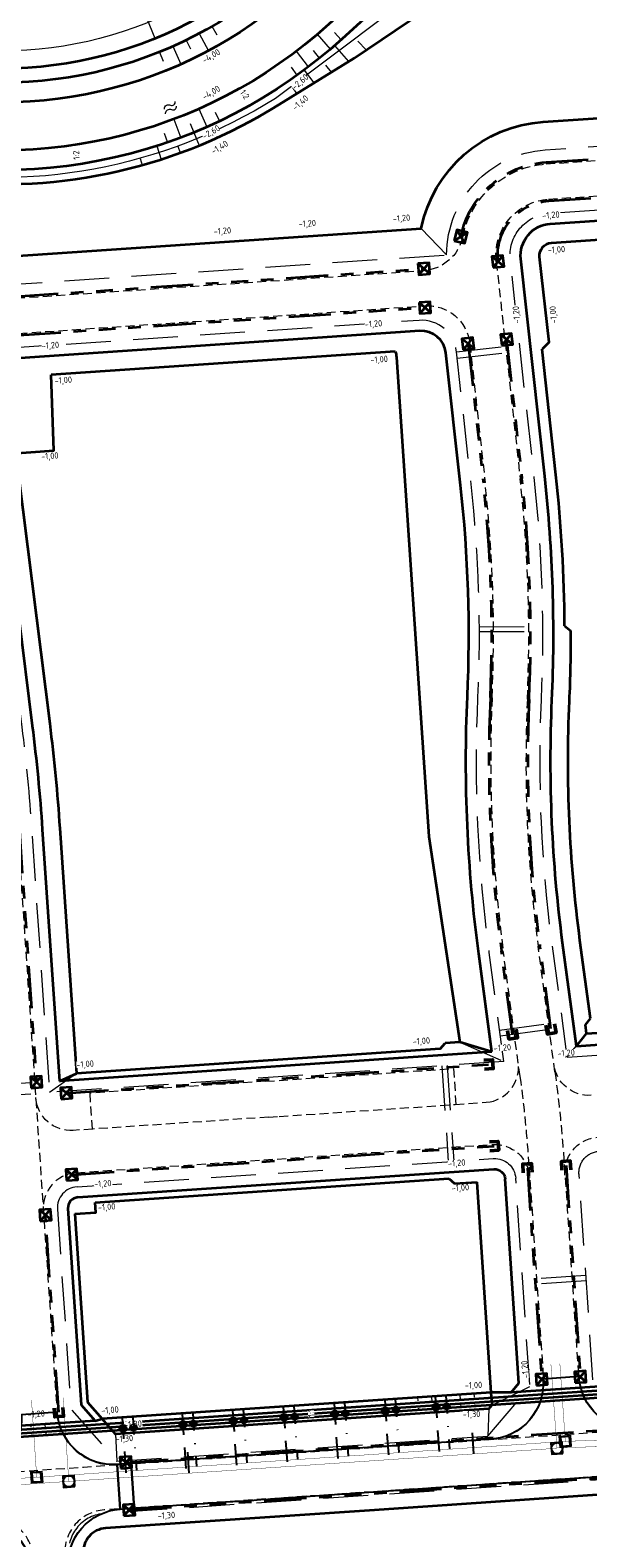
# Model space of a CAD drawing. Header units: metres. Extents: x 239845 to 242720, y 580286 to 584200.
# Tile 90 of 113: x 240613 to 240692, y 583540 to 583753. Entities that reach past the tile are written whole.
import ezdxf

# ---------------------------------------------------------------- set-up
doc = ezdxf.new("R2010")
doc.units = ezdxf.units.M
for name, pattern in [('DASHED', [19.05, 12.7, -6.35]), ('RI-DRAINAGE', [19.2, 6, -1.8, 1.8, -1.8, 2.4, -1.8, 1.8, -1.8]), ('RI-HWA_HUISAANSLUITING', [4.8, 3, -1.8]), ('RI-VWA_HUISAANSLUITING', [6.1, 2.5, -1.8, 0, -1.8])]:
    doc.linetypes.add(name, pattern=pattern)
for name, color, linetype, lineweight in [('B-WE-RI-HWA_RIOOLPUT-S', 251, 'Continuous', 13), ('B-WE-RI-VWA_RIOOLPUT-S', 251, 'Continuous', 13), ('N-WA-RI-DRAINAGE_AFDEKKAP-G', 150, 'Continuous', 50), ('N-WA-RI-DRAINAGE_DRAIN_PP_100-G', 90, 'RI-DRAINAGE', 35), ('N-WE-GW-GROND_ZAND_CUNETZAND-G', 2, 'Continuous', 35), ('N-WE-GW-GRONDWERK-G', 3, 'Continuous', 35), ('N-WE-GW-GRONDWERK_BODEM-G', 2, 'DASHED', 18), ('N-WE-GW-GRONDWERK_BODEM_MEER-G', 150, 'Continuous', 35), ('N-WE-GW-GRONDWERK_INSTEEK_SLEUF-G_CONTOUR_ZANDCUNET', 52, 'Continuous', 35), ('N-WE-GW-HOOGTELIJN-260', 44, 'Continuous', 35), ('N-WE-GW-SCHEIDING_GRONDSOORTEN-G', 4, 'Continuous', 18), ('N-WE-GW-TALUDARCERING_KORT-G', 90, 'Continuous', 18), ('N-WE-GW-TALUDARCERING_LANG-G', 60, 'Continuous', 13), ('N-WE-OG-TOPOGRAFIE-S @ 0.5', 7, 'Continuous', 18), ('N-WE-RI-HWA_DRAINEINDE-G', 30, 'Continuous', 35), ('N-WE-RI-HWA_TRANSPORTLEIDING_BETON_500-G', 252, 'Continuous', 20), ('N-WE-RI-VWA_TRANSPORTLEIDING_BETON_500-G', 252, 'Continuous', 20), ('N-XX-AL-HOOGTELABEL-T25-M', 7, 'Continuous', 25), ('T-WE-GR-MAAIVELD-G', 3, 'DASHED', 0), ('V-WE-RI-HWA_HUISAANSLUITING_PVC_125-G', 252, 'RI-HWA_HUISAANSLUITING', 25), ('V-WE-RI-HWA_HULPSTUK-ONTSTOPPINGSSTUK-S', 252, 'Continuous', 25), ('V-WE-RI-VWA_HUISAANSLUITING_PVC_125-G', 252, 'RI-VWA_HUISAANSLUITING', 25), ('V-WE-RI-VWA_HULPSTUK_ONTSTOPPINGSSTUK-S', 252, 'Continuous', 13)]:
    doc.layers.add(name, color=color, linetype=linetype, lineweight=lineweight)
doc.layers.add('WG-nw-vh-materiaalscheiding', color=7, linetype='Continuous')
doc.styles.add('NLCS-ISO-M1000-T25', font='NLCS-ISO.ttf', dxfattribs={"height": 2.5})

# ---------------------------------------------------------------- blocks, each defined once
blk = doc.blocks.new('SOG-TOPOGRAFIE_WATER-SO')
at = {"flags": 128}
for points in [[(-1.91, 0.46), (-1.82, 0.6, -0.538831), (0.18, 0.63, 0.605168), (1.86, 0.83, -4.035705)], [(-2.28, -0.81), (-2.19, -0.67, -0.538831), (-0.18, -0.63, 0.605168), (1.49, -0.44, -4.035705)]]:
    blk.add_lwpolyline(points, format="xyb", dxfattribs=at)
blk = doc.blocks.new('Beeindiging drain')
for points in [[(1.57, 1.57), (-1.58, -1.58)], [(1.57, -1.58), (-1.58, 1.57)]]:
    blk.add_lwpolyline(points)
blk.add_lwpolyline([(-1.58, -1.58), (1.57, -1.58), (1.57, 1.57), (-1.58, 1.57)], close=True)
blk = doc.blocks.new('*U37')
at = {"lineweight": -3, "flags": 128}
blk.add_lwpolyline([(2.13, -1.86), (1.86, 2.13), (-2.13, 1.86), (-1.86, -2.13)], close=True, dxfattribs=at)
at = {"lineweight": -3}
blk.add_circle((0, 0), 2, dxfattribs=at)
blk = doc.blocks.new('*U39')
at = {"flags": 128}
blk.add_lwpolyline([(-1.86, -2.13), (-2.13, 1.86), (1.86, 2.13), (2.13, -1.86)], close=True, dxfattribs=at)
at = {"lineweight": -3, "flags": 128}
blk.add_lwpolyline([(1.49, 1.7), (-1.7, 1.49), (-1.49, -1.7), (1.7, -1.49)], close=True, dxfattribs=at)
blk = doc.blocks.new('SRI-HULP_ONTSTOP')
h = blk.add_hatch(color=256)
h.dxf.hatch_style = 1
h.paths.add_polyline_path([(-0.71, 0.71, 0.198912), (-1, 0, 0.198912), (-0.71, -0.71), (0, 0)])
h = blk.add_hatch(color=256)
h.dxf.hatch_style = 1
h.paths.add_polyline_path([(1, 0, 0.198912), (0.71, 0.71), (0, 0), (0.71, -0.71, 0.198912)])
for p, q in [((-0.71, 0.71), (0.71, -0.71)), ((-0.71, -0.71), (0.71, 0.71))]:
    blk.add_line(p, q)
blk.add_circle((0, 0), 1)

msp = doc.modelspace()

# ---------------------------------------------------------------- linework, layer by layer
at = {"layer": 'N-WA-RI-DRAINAGE_AFDEKKAP-G', "flags": 128}
for points in [[(240687.75, 583612.61), (240687.95, 583611.38), (240686.72, 583611.18), (240686.52, 583612.41)], [(240682.3, 583611.88), (240682.5, 583610.65), (240681.26, 583610.45), (240681.07, 583611.68)], [(240677.71, 583607.45), (240678.96, 583607.54), (240679.04, 583606.29), (240677.8, 583606.21)], [(240678.5, 583595.88), (240679.74, 583595.96), (240679.83, 583594.72), (240678.58, 583594.63)], [(240688.79, 583591.87), (240688.71, 583593.11), (240689.95, 583593.2), (240690.04, 583591.95)], [(240683.3, 583591.49), (240683.22, 583592.74), (240684.47, 583592.83), (240684.55, 583591.58)], [(240618.03, 583558.25), (240618.12, 583557.01), (240616.87, 583556.92), (240616.79, 583558.17)]]:
    msp.add_lwpolyline(points, dxfattribs=at)
at = {"layer": 'N-WA-RI-DRAINAGE_DRAIN_PP_100-G'}
for p, q in [((240686.53, 583734.71), (240748.78, 583738.93)), ((240686.9, 583729.23), (240749.15, 583733.45)), ((240611.36, 583715.69), (240669.21, 583719.61)), ((240611.74, 583710.2), (240669.37, 583714.11)), ((240675.47, 583709), (240677.64, 583689.28)), ((240680.94, 583709.6), (240683.11, 583689.88)), ((240611.87, 583639.96), (240614.28, 583604.36)), ((240681.78, 583611.17), (240680.21, 583622.95)), ((240687.23, 583611.89), (240685.66, 583623.67)), ((240683.89, 583592.16), (240685.91, 583562.23)), ((240689.37, 583592.53), (240691.4, 583562.6))]:
    msp.add_line(p, q, dxfattribs=at)
at = {"layer": 'N-WA-RI-DRAINAGE_DRAIN_PP_100-G', "flags": 128}
for points in [[(240619.3, 583591.24), (240679.16, 583595.3)], [(240617.45, 583557.59), (240615.56, 583585.52)], [(240626.97, 583550.47), (240697.81, 583555.27)], [(240627.42, 583543.73), (240698.26, 583548.53)]]:
    msp.add_lwpolyline(points, dxfattribs=at)
at = {"layer": 'N-WA-RI-DRAINAGE_DRAIN_PP_100-G', "extrusion": (0, 0, -1)}
for radius, start in [(13.25, 11.6928), (7.75, 353.7129)]:
    msp.add_arc((-240687.42, 583721.49), radius, start, 86.1225, dxfattribs=at)
at = {"layer": 'N-WA-RI-DRAINAGE_DRAIN_PP_100-G'}
for centre, radius, start, end in [((240481.58, 583667.68), 197.25, 357.4338, 6.2871), ((240481.58, 583667.68), 202.75, 357.4338, 6.2871), ((240881.18, 583649.77), 202.75, 177.4338, 187.6032), ((240881.18, 583649.77), 197.25, 177.4338, 187.6032)]:
    msp.add_arc(centre, radius, start, end, dxfattribs=at)
at = {"layer": 'N-WE-GW-GROND_ZAND_CUNETZAND-G'}
for p, q in [((240690.84, 583609.47), (240760.52, 583614.19)), ((240678.84, 583608.66), (240617.53, 583604.5)), ((240620.15, 583588.04), (240679.13, 583592.04))]:
    msp.add_line(p, q, dxfattribs=at)
at = {"layer": 'N-WE-GW-GROND_ZAND_CUNETZAND-G', "flags": 128}
for points in [[(240690.84, 583609.47), (240688.88, 583624.1, -0.044401), (240687.37, 583658.46, 0.038649), (240686.34, 583690.24), (240682.95, 583721, -0.426586), (240687.12, 583725.98), (240749.37, 583730.2, -0.460694), (240754.16, 583725.32), (240751.75, 583698.13, 0.066949), (240752.73, 583676.56), (240756.51, 583655.68, -0.027843), (240759.16, 583634.25), (240760.52, 583614.19)], [(240678.84, 583608.66), (240676.99, 583622.52, -0.044401), (240675.38, 583658.99, 0.038649), (240674.41, 583688.93), (240672.34, 583707.69, 0.401949), (240668.63, 583710.8), (240611.96, 583706.96, 0.431026), (240607.8, 583701.91), (240613.69, 583654.85, -0.014265), (240615.11, 583640.18), (240617.53, 583604.5)]]:
    msp.add_lwpolyline(points, format="xyb", dxfattribs=at)
for points in [[(240690.84, 583609.47), (240692.28, 583611.24)], [(240678.84, 583608.66), (240674.29, 583610.02)], [(240681.56, 583560.38), (240682.69, 583561.72), (240680.73, 583590.64)], [(240618.75, 583586.44), (240620.64, 583558.63), (240622.61, 583556.38)]]:
    msp.add_lwpolyline(points, dxfattribs=at)
at = {"layer": 'N-WE-GW-GROND_ZAND_CUNETZAND-G', "extrusion": (0, 0, -1)}
msp.add_arc((-240679.23, 583590.54), 1.5, 87.2685, 176.1225, dxfattribs=at)
at = {"layer": 'N-WE-GW-GROND_ZAND_CUNETZAND-G'}
msp.add_arc((240620.25, 583586.54), 1.5, 93.8775, 183.8775, dxfattribs=at)
at = {"layer": 'N-WE-GW-GRONDWERK-G', "flags": 128}
for points in [[(240772.67, 583565.45), (240535.49, 583549.38)], [(240772.43, 583565.94), (240535.56, 583549.88)], [(240772.9, 583564.97), (240534.99, 583548.84)], [(240696.24, 583561.37), (240681.56, 583560.38)], [(240681.56, 583560.38), (240678.77, 583560.39), (240623.58, 583556.65)], [(240622.61, 583556.38), (240623.58, 583556.65)], [(240622.61, 583556.38), (240606.99, 583555.33)]]:
    msp.add_lwpolyline(points, dxfattribs=at)
at = {"layer": 'N-WE-GW-GRONDWERK_BODEM-G', "ltscale": 0.5}
for p, q in [((240689.54, 583607.88), (240762.12, 583612.8)), ((240680.54, 583607.27), (240616.13, 583602.9)), ((240620.05, 583589.54), (240679.03, 583593.53))]:
    msp.add_line(p, q, dxfattribs=at)
at = {"layer": 'N-WE-GW-GRONDWERK_BODEM-G', "ltscale": 0.5, "flags": 128}
for points in [[(240672.42, 583721.58, -0.392875), (240686.41, 583736.46), (240748.66, 583740.68, -0.460694), (240764.62, 583724.39), (240762.21, 583697.21, 0.066949), (240763.06, 583678.43), (240766.84, 583657.55, -0.027843), (240769.64, 583634.96), (240774.37, 583565.19), (240781.34, 583557.11)], [(240689.54, 583607.88), (240687.4, 583623.9, -0.044401), (240685.87, 583658.52, 0.038649), (240684.85, 583690.08), (240681.46, 583720.84, -0.426586), (240687.02, 583727.48), (240749.27, 583731.7, -0.460694), (240755.65, 583725.18), (240753.24, 583698, 0.066949), (240754.2, 583676.83), (240757.98, 583655.94, -0.027843), (240760.66, 583634.35), (240762.12, 583612.8)], [(240597.29, 583703.46, -0.375565), (240611.25, 583717.43), (240672.42, 583721.58)], [(240680.54, 583607.27), (240678.48, 583622.71, -0.044401), (240676.88, 583658.93, 0.038649), (240675.9, 583689.09), (240673.84, 583707.86, 0.401949), (240668.53, 583712.3), (240611.85, 583708.45, 0.431026), (240606.31, 583701.72), (240612.21, 583654.67, -0.014265), (240613.61, 583640.07), (240616.13, 583602.9)], [(240691.2, 583591.34, -0.415072), (240693.98, 583594.55, -0.415494)], [(240830.72, 583532.83), (240831.64, 583538.75, 0.41523), (240827.03, 583545.03), (240824.27, 583545.45, 0.031021), (240762.96, 583550.64, 0.00151), (240759.96, 583550.7, 0.003513), (240752.99, 583550.77, 0.017523), (240718.22, 583549.63), (240661.33, 583545.78)], [(240661.33, 583545.78), (240623.94, 583543.24, 0.414214), (240618.82, 583537.38), (240623.23, 583472.39, -0.307887), (240619.53, 583466.08), (240553.18, 583434.54, 0.214838), (240550.26, 583431.1, 0.214838), (240550.9, 583426.62), (240587.8, 583368.53, 0.230309), (240591.9, 583366.01, 0.236776), (240596.38, 583367.69), (240611.67, 583384.36, -0.336631), (240620.91, 583386.05), (240735.47, 583319.74, -0.224486), (240738.63, 583315.17), (240758.64, 583193.35), (240753.21, 583192.46), (240746.28, 583234.64, 0.198912), (240744.06, 583238.22, 0.198912), (240739.97, 583239.18), (240732.56, 583237.96), (240731.67, 583243.39), (240739.07, 583244.6, 0.198912), (240742.65, 583246.82, 0.198912), (240743.61, 583250.92), (240733.55, 583312.18, 0.224486), (240730.87, 583316.04), (240620.76, 583379.77, 0.346709), (240614.12, 583378.86), (240595.05, 583358.14, 0.087254), (240593.25, 583355.35), (240577.99, 583307.72), (240599.02, 583193.67, 0.414214), (240605.42, 583189.25), (240612.8, 583190.61), (240613.79, 583185.21), (240606.42, 583183.85, 0.198912), (240602.89, 583181.56, 0.219153), (240602.1, 583176.95), (240596.69, 583175.95), (240596.33, 583177.92), (240572.33, 583308.08), (240587.42, 583355.18, 0.222605), (240586.83, 583359.81), (240543.53, 583427.97, -0.214838), (240542.77, 583433.25, -0.214838), (240546.22, 583437.32), (240614.41, 583469.74, 0.307887), (240617.53, 583475.08), (240613.38, 583536.39)]]:
    msp.add_lwpolyline(points, format="xyb", dxfattribs=at)
for points in [[(240668.83, 583725.33), (240672.42, 583721.58)], [(240673.84, 583707.86), (240682.78, 583708.84)], [(240673.93, 583706.97), (240682.88, 583707.96)], [(240677.08, 583668.89), (240686.08, 583668.91)], [(240677.08, 583668.2), (240686.08, 583668.22)], [(240679.94, 583611.74), (240688.86, 583612.93)], [(240680.05, 583610.93), (240688.97, 583612.13)], [(240689.54, 583607.88), (240692.28, 583611.24)], [(240674.29, 583610.02), (240680.54, 583607.27)], [(240671.75, 583606.67), (240672.67, 583593.1)], [(240672.52, 583606.72), (240673.44, 583593.16)], [(240607.05, 583603.87), (240616.03, 583604.48)], [(240619.94, 583605.57), (240616.13, 583602.9)], [(240607.15, 583602.29), (240616.13, 583602.9)], [(240700.03, 583555.67), (240693.2, 583561.95), (240691.19, 583591.58)], [(240678.28, 583554.19), (240684.23, 583561.21), (240682.23, 583590.74)], [(240617.26, 583586.34), (240619.18, 583558.02), (240625.67, 583550.63)], [(240692.18, 583576.96), (240683.2, 583576.35)], [(240692.23, 583576.19), (240683.26, 583575.58)], [(240678.89, 583558.6), (240684.23, 583561.21)], [(240678.41, 583558.06), (240678.28, 583554.19)], [(240625.67, 583550.63), (240678.28, 583554.19)]]:
    msp.add_lwpolyline(points, dxfattribs=at)
at = {"layer": 'N-WE-GW-GRONDWERK_BODEM-G', "ltscale": 0.5, "extrusion": (0, 0, -1)}
msp.add_arc((-240679.23, 583590.54), 3, 87.2685, 176.1225, dxfattribs=at)
at = {"layer": 'N-WE-GW-GRONDWERK_BODEM-G', "ltscale": 0.5}
msp.add_arc((240620.25, 583586.54), 3, 93.8775, 183.8775, dxfattribs=at)
at = {"layer": 'N-WE-GW-GRONDWERK_BODEM_MEER-G', "flags": 128}
for points in [[(240804.02, 583795.83, -0.120349), (240762.7, 583796.75), (240746.85, 583801, 0.255093), (240678.97, 583784.55), (240651.17, 583759.31, -0.2629), (240591.6, 583745.79), (240524.13, 583766, 0.722098), (240465.43, 583682.19), (240493.52, 583644.44, -0.279322), (240498.64, 583590.67), (240503.41, 583585.09)], [(240802.07, 583788.5, -0.110932), (240760.94, 583790.18), (240745.09, 583794.43, 0.255093), (240683.54, 583779.52), (240655.74, 583754.27, -0.2629), (240589.65, 583739.28), (240522.18, 583759.49, 0.722098), (240470.88, 583686.25), (240498.98, 583648.5, -0.292952), (240503.41, 583585.09)]]:
    msp.add_lwpolyline(points, format="xyb", dxfattribs=at)
at = {"layer": 'N-WE-GW-GRONDWERK_INSTEEK_SLEUF-G_CONTOUR_ZANDCUNET'}
for p, q in [((240692.28, 583611.24), (240757.85, 583615.69)), ((240671.51, 583609.06), (240619.94, 583605.57)), ((240674.29, 583610.02), (240672.22, 583609.88)), ((240622.6, 583587.3), (240672.75, 583590.7)), ((240673.57, 583589.99), (240676.75, 583590.2))]:
    msp.add_line(p, q, dxfattribs=at)
at = {"layer": 'N-WE-GW-GRONDWERK_INSTEEK_SLEUF-G_CONTOUR_ZANDCUNET', "flags": 128}
for points in [[(240668.83, 583725.33, -0.336904), (240686.14, 583740.43), (240708.85, 583741.97)], [(240605.79, 583720.31, -0.070186), (240610.98, 583721.41), (240668.83, 583725.33)], [(240686.95, 583709.2), (240685.61, 583721.3, -0.426586), (240687.3, 583723.31), (240710.09, 583724.86)], [(240665.16, 583707.88, -0.067026), (240665.32, 583707.07), (240669.92, 583639.19), (240674.29, 583610.02)], [(240689.16, 583669.02, 0.025826), (240687.92, 583690.41), (240685.96, 583708.2)], [(240611.74, 583690.38), (240616.16, 583655.16, -0.014265), (240617.59, 583640.34), (240619.94, 583605.57)], [(240692.82, 583613.37), (240691.34, 583624.43, -0.044401), (240689.85, 583658.35, 0.011978), (240690.06, 583668.33, 0.011861)], [(240700.66, 583546.34), (240661.48, 583543.68), (240624.08, 583541.15, 0.414214), (240620.92, 583537.53)]]:
    msp.add_lwpolyline(points, format="xyb", dxfattribs=at)
for points in [[(240686.95, 583709.2), (240685.96, 583708.2)], [(240665.16, 583707.88), (240616.36, 583704.57)], [(240610.21, 583693.41), (240616.75, 583693.85), (240616.36, 583704.57)], [(240689.16, 583669.02), (240690.06, 583668.33)], [(240692.12, 583612.46), (240692.82, 583613.37)], [(240692.28, 583611.24), (240692.12, 583612.46)], [(240671.51, 583609.06), (240672.22, 583609.88)], [(240672.75, 583590.7), (240673.57, 583589.99)], [(240678.77, 583560.39), (240676.75, 583590.2)], [(240619.71, 583585.69), (240622.7, 583585.89), (240622.6, 583587.3)], [(240619.71, 583585.69), (240621.52, 583559), (240623.58, 583556.65)], [(240678.41, 583558.06), (240625.49, 583554.47)], [(240678.41, 583558.06), (240678.89, 583558.63)], [(240625.07, 583554.95), (240625.49, 583554.47)]]:
    msp.add_lwpolyline(points, dxfattribs=at)
at = {"layer": 'N-WE-GW-GRONDWERK_INSTEEK_SLEUF-G_CONTOUR_ZANDCUNET', "ltscale": 0.25, "flags": 128}
for points in [[(240678.89, 583558.63), (240678.77, 583560.39)], [(240625.07, 583554.95), (240623.58, 583556.65)]]:
    msp.add_lwpolyline(points, dxfattribs=at)
at = {"layer": 'N-WE-GW-HOOGTELIJN-260'}
for points in [[(240802.06, 583800.32), (240802.54, 583808.22), (240812.03, 583844.07), (240820.2, 583895.23), (240823.74, 583895.23), (240815.46, 583843.34), (240806.02, 583807.66), (240805.63, 583801.28, -0.335435), (240803.28, 583798.54, -0.119915), (240763.43, 583799.46), (240747.57, 583803.71, 0.255093), (240677.09, 583786.63), (240649.29, 583761.38, -0.2629), (240592.41, 583748.47), (240524.94, 583768.69, 0.722098), (240463.18, 583680.52), (240491.28, 583642.77, -0.289276), (240495.3, 583590.28)], [(240802.06, 583800.32, -0.117445), (240763.94, 583801.39), (240748.09, 583805.64, 0.255093), (240675.74, 583788.11), (240647.94, 583762.86, -0.2629), (240592.98, 583750.39), (240525.51, 583770.6, 0.722098), (240461.57, 583679.33), (240489.67, 583641.57, -0.284716), (240493.9, 583591.92)], [(240800.67, 583785.42, -0.1059), (240760.22, 583787.48), (240744.36, 583791.73, 0.255093), (240685.42, 583777.45), (240657.62, 583752.2, -0.2629), (240588.85, 583736.6), (240521.38, 583756.81, 0.722098), (240473.13, 583687.92), (240501.22, 583650.17, -0.310717), (240503.83, 583580.28)]]:
    msp.add_lwpolyline(points, format="xyb", dxfattribs=at)
at = {"layer": 'N-WE-GW-SCHEIDING_GRONDSOORTEN-G', "flags": 128}
for points in [[(240799.84, 583802.43, -0.111895), (240764.59, 583803.8), (240748.74, 583808.05, 0.255093), (240674.06, 583789.96), (240646.26, 583764.71, -0.2629), (240593.7, 583752.79), (240526.23, 583773, 0.084922), (240505.74, 583775.5), (240494.06, 583773.8, 0.53645), (240459.57, 583677.84), (240487.67, 583640.08, -0.294721), (240490.9, 583591.59)], [(240648.16, 583743.76, -0.190444), (240594.81, 583733.89), (240516.27, 583748.84, 0.643884), (240477.69, 583697.44), (240504.43, 583652.7, -0.292681), (240503.28, 583577.07)]]:
    msp.add_lwpolyline(points, format="xyb", dxfattribs=at)
at = {"layer": 'N-WE-GW-TALUDARCERING_KORT-G'}
for points in [[(240639.15, 583753.97), (240639.85, 583752.76)], [(240635.5, 583752.02), (240636.12, 583750.76)], [(240657.46, 583752.05), (240656.52, 583753.09)], [(240659.85, 583751.89), (240661.01, 583750.62)], [(240631.71, 583750.33), (240632.23, 583749.03)], [(240654.42, 583749.46), (240653.54, 583750.55)], [(240651.24, 583747.03), (240650.42, 583748.17)], [(240655.24, 583748.46), (240656.06, 583747.46)], [(240650.56, 583745.29), (240651.15, 583744.43)], [(240639.64, 583741.81), (240640.24, 583740.54)], [(240632.39, 583738.84), (240632.84, 583737.51)], [(240636.06, 583740.22), (240636.59, 583738.93)], [(240639.84, 583738.37), (240639.92, 583738.19)], [(240634.33, 583736.98), (240634.67, 583736.04)], [(240628.98, 583735.26), (240629.25, 583734.3)], [(240668.38, 583559.18), (240668.35, 583559.68)], [(240672.37, 583559.45), (240672.34, 583559.96)], [(240676.37, 583559.72), (240676.33, 583560.23)], [(240668.45, 583558.14), (240668.47, 583557.89)], [(240672.44, 583558.41), (240672.46, 583558.16)], [(240676.44, 583558.68), (240676.45, 583558.43)], [(240613.55, 583555.46), (240613.53, 583555.77)], [(240617.54, 583555.73), (240617.52, 583556.04)], [(240617.61, 583554.69), (240617.63, 583554.44)], [(240613.62, 583554.42), (240613.64, 583554.17)]]:
    msp.add_lwpolyline(points, dxfattribs=at)
at = {"layer": 'N-WE-GW-TALUDARCERING_LANG-G'}
for points in [[(240631.13, 583752.25), (240628.85, 583757.8)], [(240633.63, 583751.14), (240634.77, 583748.59)], [(240637.34, 583752.96), (240638.66, 583750.49)], [(240655.96, 583750.73), (240654.14, 583752.86)], [(240656.55, 583751.25), (240658.53, 583748.98)], [(240652.84, 583748.22), (240651.15, 583750.45)], [(240652.25, 583747.77), (240653.61, 583745.95)], [(240633.74, 583740.81), (240634.73, 583738.19)], [(240637.29, 583742.27), (240638.43, 583739.71)], [(240636.59, 583738.93), (240637.34, 583737.07)], [(240631.36, 583737.02), (240631.98, 583735.12)], [(240670.4, 583559.02), (240670.34, 583559.82)], [(240674.39, 583559.29), (240674.34, 583560.09)], [(240674.42, 583558.79), (240674.46, 583558.29)], [(240670.43, 583558.52), (240670.47, 583558.02)], [(240615.56, 583555.31), (240615.52, 583555.9)], [(240615.6, 583554.81), (240615.63, 583554.31)]]:
    msp.add_lwpolyline(points, dxfattribs=at)
at = {"layer": 'N-WE-RI-HWA_TRANSPORTLEIDING_BETON_500-G', "const_width": 0.05, "flags": 128}
for points in [[(240688.08, 583552.48), (240687.22, 583564.36)], [(240618.87, 583547.79), (240618.06, 583559.63)], [(240688.07, 583552.52), (240766.58, 583555.17)], [(240534.31, 583542.06), (240615.38, 583547.55)]]:
    msp.add_lwpolyline(points, dxfattribs=at)
at = {"layer": 'N-WE-RI-VWA_TRANSPORTLEIDING_BETON_500-G', "const_width": 0.05, "flags": 128}
for points in [[(240689.26, 583553.46), (240688.49, 583564.45)], [(240689.26, 583553.46), (240769.02, 583556.15)], [(240531.76, 583542.78), (240614.82, 583548.41)]]:
    msp.add_lwpolyline(points, dxfattribs=at)
at = {"layer": 'T-WE-GR-MAAIVELD-G', "ltscale": 0.1}
for p, q in [((240686.54, 583734.47), (240748.8, 583738.68)), ((240686.88, 583729.48), (240749.13, 583733.7)), ((240611.38, 583715.44), (240669.22, 583719.36)), ((240679.47, 583720.62), (240682.86, 583689.86)), ((240611.72, 583710.45), (240669.35, 583714.36)), ((240675.72, 583709.03), (240677.89, 583689.31)), ((240611.62, 583639.94), (240617.2, 583557.57)), ((240682.84, 583605.15), (240680.46, 583622.98)), ((240687.79, 583605.81), (240685.41, 583623.64)), ((240646.77, 583604.48), (240673.41, 583606.28)), ((240673.41, 583606.28), (240673.75, 583601.2)), ((240646.77, 583604.48), (240621.83, 583602.79)), ((240621.83, 583602.79), (240622.17, 583597.7)), ((240673.65, 583601.19), (240678.59, 583601.56)), ((240647.21, 583599.4), (240622.27, 583597.71)), ((240647.21, 583599.4), (240648.71, 583599.5)), ((240648.71, 583599.5), (240673.65, 583601.19)), ((240622.27, 583597.71), (240619.51, 583597.52)), ((240619.91, 583591.53), (240679, 583595.54)), ((240684.12, 583592.37), (240686.16, 583562.25)), ((240689.11, 583592.71), (240691.15, 583562.58))]:
    msp.add_line(p, q, dxfattribs=at)
at = {"layer": 'T-WE-GR-MAAIVELD-G', "ltscale": 0.1, "flags": 128}
for points in [[(240447.5, 583619.12), (240447.51, 583619.06, 0.011661), (240448.02, 583616.78), (240448.16, 583616.17), (240448.42, 583615.27, 0.005032), (240448.7, 583614.3, 0.103128), (240458.5, 583596.4), (240488.61, 583561.09, 0.237411), (240530.04, 583543.64), (240540.62, 583544.36), (240540.87, 583544.38), (240613.46, 583549.3), (240620.94, 583549.81), (240698.82, 583555.08), (240717.18, 583556.33), (240723.66, 583556.73), (240726.39, 583556.86, 0.018733), (240726.67, 583556.88, -0.006057), (240738.93, 583557.33, 0.029533), (240739.53, 583557.31), (240747.37, 583557.47), (240760.09, 583557.41, -0.00148), (240763.09, 583557.35, -0.030904), (240825.42, 583552.06), (240828.1, 583551.65, 0.413187), (240834.93, 583556.66), (240835.66, 583561.4)], [(240613.83, 583537.05, 0.414214), (240607.44, 583542.63), (240584.75, 583541.09, 0.414214), (240579.64, 583535.23), (240581.53, 583507.29), (240575.54, 583506.89), (240573.65, 583534.82, 0.414214), (240567.79, 583539.94), (240527.32, 583537.2, -0.237411), (240485.89, 583554.64), (240452.01, 583594.37, -0.130306), (240440.94, 583617.48), (240440.86, 583617.86)], [(240689.2, 583591.2, -0.415494), (240693.85, 583596.54)], [(240831.21, 583532.75), (240832.13, 583538.67, 0.41523), (240827.1, 583545.53), (240824.35, 583545.94), (240824.35, 583545.94, 0.031021), (240762.97, 583551.14, 0.00151), (240759.97, 583551.2, 0.003513), (240752.99, 583551.27, 0.017523), (240718.19, 583550.13), (240623.9, 583543.74, 0.414214), (240618.32, 583537.35)]]:
    msp.add_lwpolyline(points, format="xyb", dxfattribs=at)
at = {"layer": 'T-WE-GR-MAAIVELD-G', "ltscale": 0.1, "extrusion": (0, 0, -1)}
for centre, radius, start, end in [((-240687.42, 583721.49), 13, 11.6928, 86.1225), ((-240687.42, 583721.49), 8, 353.7129, 86.1225), ((-240668.82, 583725.35), 6, 191.6928, 266.1225), ((-240669.75, 583708.37), 6, 86.1225, 173.7129), ((-240692.61, 583607.48), 5, 266.1225, 352.3968), ((-240487.07, 583579.02), 202.5, 172.3968, 176.1225), ((-240487.07, 583579.02), 197.5, 172.3968, 176.1225), ((-240619.17, 583602.51), 5, 266.123, 356.1225), ((-240679.23, 583590.54), 5, 87.2685, 176.1225)]:
    msp.add_arc(centre, radius, start, end, dxfattribs=at)
at = {"layer": 'T-WE-GR-MAAIVELD-G', "ltscale": 0.1}
for centre, radius, start, end in [((240481.58, 583667.68), 197.5, 357.4338, 6.2871), ((240481.58, 583667.68), 202.5, 357.4338, 6.2871), ((240881.18, 583649.77), 202.5, 177.4338, 187.6032), ((240881.18, 583649.77), 197.5, 177.4338, 187.6032), ((240677.62, 583606.47), 5, 281.2322, 7.6032), ((240620.25, 583586.54), 5, 93.8775, 183.8775), ((240678.18, 583561.7), 8, 273.8775, 3.8775), ((240699.13, 583563.12), 8, 183.8775, 273.8775), ((240625.18, 583558.11), 8, 183.8775, 273.8775)]:
    msp.add_arc(centre, radius, start, end, dxfattribs=at)
at = {"layer": 'V-WE-RI-HWA_HUISAANSLUITING_PVC_125-G'}
for p, q in [((240676.3, 583551.68), (240676.06, 583555.2)), ((240635.95, 583548.94), (240635.72, 583552.46))]:
    msp.add_line(p, q, dxfattribs=at)
at = {"layer": 'V-WE-RI-HWA_HUISAANSLUITING_PVC_125-G', "flags": 128}
for points in [[(240656.47, 583558.83), (240657.04, 583550.37)], [(240663.65, 583559.32), (240664.22, 583550.86)], [(240670.83, 583559.8), (240671.41, 583551.35)], [(240634.94, 583557.37), (240635.51, 583548.91)], [(240642.09, 583557.85), (240642.67, 583549.4)], [(240649.28, 583558.34), (240649.86, 583549.89)]]:
    msp.add_lwpolyline(points, dxfattribs=at)
at = {"layer": 'V-WE-RI-VWA_HUISAANSLUITING_PVC_125-G', "flags": 128}
for points in [[(240657.96, 583558.93), (240658.48, 583551.37)], [(240665.15, 583559.42), (240665.66, 583551.86)], [(240672.33, 583559.9), (240672.84, 583552.35)], [(240636.44, 583557.47), (240636.95, 583549.91)], [(240643.59, 583557.96), (240644.1, 583550.4)], [(240650.78, 583558.44), (240651.29, 583550.89)]]:
    msp.add_lwpolyline(points, dxfattribs=at)
at = {"layer": 'WG-nw-vh-materiaalscheiding', "ltscale": 2.5}
msp.add_lwpolyline([(240626.15, 583543.85), (240628.15, 583543.99), (240627.72, 583550.31), (240625.72, 583550.17)], close=True, dxfattribs=at)

# ---------------------------------------------------------------- block references
at = {"layer": 'B-WE-RI-HWA_RIOOLPUT-S', "xscale": 0.4, "yscale": 0.4, "zscale": 0.4}
for p in [(240688.08, 583552.48), (240618.87, 583547.79)]:
    msp.add_blockref('*U37', p, dxfattribs=at)
at = {"layer": 'B-WE-RI-VWA_RIOOLPUT-S', "xscale": 0.4, "yscale": 0.4, "zscale": 0.4}
for p in [(240689.26, 583553.46), (240614.32, 583548.38)]:
    msp.add_blockref('*U39', p, dxfattribs=at)
at = {"layer": 'N-WE-OG-TOPOGRAFIE-S @ 0.5', "xscale": 0.4999999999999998, "yscale": 0.4999999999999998, "zscale": 0.4999999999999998, "rotation": 29.9082485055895}
msp.add_blockref('SOG-TOPOGRAFIE_WATER-SO', (240633.36, 583742.49), dxfattribs=at)
at = {"layer": 'N-WE-RI-HWA_DRAINEINDE-G'}
for p, xscale, yscale, zscale, rotation in [((240674.45, 583724.18), 0.4999999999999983, 0.4999999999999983, 0.4999999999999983, 346.7759014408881), ((240679.72, 583720.65), 0.4999999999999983, 0.4999999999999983, 0.4999999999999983, 6.287117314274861), ((240669.21, 583719.61), 0.499999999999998, 0.499999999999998, 0.499999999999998, 273.8774938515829), ((240669.37, 583714.11), 0.4999999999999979, 0.4999999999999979, 0.4999999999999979, 273.8774938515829), ((240680.94, 583709.6), 0.4999999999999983, 0.4999999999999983, 0.4999999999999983, 6.287117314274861), ((240675.47, 583709), 0.4999999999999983, 0.4999999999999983, 0.4999999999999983, 6.287117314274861), ((240614.28, 583604.36), 0.4999999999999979, 0.4999999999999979, 0.4999999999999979, 3.877493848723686), ((240618.52, 583602.81), 0.4999999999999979, 0.4999999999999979, 0.4999999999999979, 3.877493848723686), ((240619.3, 583591.24), 0.4999999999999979, 0.4999999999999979, 0.4999999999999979, 3.877493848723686), ((240615.56, 583585.52), 0.4999999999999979, 0.4999999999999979, 0.4999999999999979, 3.877493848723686), ((240685.91, 583562.23), 0.4999999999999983, 0.4999999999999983, 0.4999999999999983, 3.877493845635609), ((240691.4, 583562.6), 0.4999999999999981, 0.4999999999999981, 0.4999999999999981, 3.877493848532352), ((240626.97, 583550.47), 0.4999999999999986, 0.4999999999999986, 0.4999999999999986, 3.984147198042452), ((240627.42, 583543.73), 0.4999999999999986, 0.4999999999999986, 0.4999999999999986, 3.984147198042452)]:
    msp.add_blockref('Beeindiging drain', p, dxfattribs=dict(at, xscale=xscale, yscale=yscale, zscale=zscale, rotation=rotation))
at = {"layer": 'V-WE-RI-HWA_HULPSTUK-ONTSTOPPINGSSTUK-S', "xscale": 0.5, "yscale": 0.5, "zscale": 0.5}
for p in [(240670.94, 583558.31), (240642.2, 583556.32), (240649.39, 583556.85), (240656.57, 583557.33), (240663.75, 583557.78), (240635.04, 583555.84)]:
    msp.add_blockref('SRI-HULP_ONTSTOP', p, dxfattribs=at)
at = {"layer": 'V-WE-RI-VWA_HULPSTUK_ONTSTOPPINGSSTUK-S', "xscale": 0.5, "yscale": 0.5, "zscale": 0.5}
for p in [(240672.43, 583558.41), (240643.69, 583556.46), (240650.88, 583556.95), (240658.07, 583557.43), (240665.25, 583557.92), (240636.54, 583555.97)]:
    msp.add_blockref('SRI-HULP_ONTSTOP', p, dxfattribs=at)

# ---------------------------------------------------------------- next in the draw order: texts
at = {"layer": 'N-XX-AL-HOOGTELABEL-T25-M', "char_height": 0.9, "attachment_point": 1, "style": 'NLCS-ISO-M1000-T25', "bg_fill": 3, "box_fill_scale": 1, "bg_fill_color": 256, "bg_fill_transparency": 0}
for s, width, insert, rotation in [('-4,00', 2.6072, (240637.66, 583749.47), 30.701), ('-4,00', 2.6072, (240637.66, 583744.28), 30.701), ('1:2', 1.9494, (240643.82, 583745.1), 304.9444), ('-1,40', 2.6072, (240650.43, 583742.66), 40.9486), ('-2,60', 2.6072, (240637.66, 583738.7), 30.701), ('1:2', 1.9494, (240619.54, 583735.04), 95.2153), ('-1,20', 2.6072, (240685.94, 583727.59), 4.4309), ('-1,20', 2.6072, (240664.76, 583727.14), 4.4309), ('-1,00', 2.6072, (240686.72, 583722.69), 4.4309), ('-1,00', 2.6072, (240687.19, 583711.82), 94.4309), ('-1,20', 2.6072, (240660.79, 583712.18), 4.4309), ('-1,20', 2.6072, (240614.98, 583709.12), 4.4309), ('-1,00', 2.6072, (240661.59, 583707.13), 4.4309), ('-1,00', 2.6072, (240616.81, 583704.18), 4.4309), ('-1,00', 2.6072, (240614.9, 583693.45), 4.4309), ('-1,00', 2.6072, (240667.57, 583610.55), 4.4309), ('-1,20', 2.6072, (240679.06, 583609.59), 4.4309), ('-1,20', 2.6072, (240688.1, 583608.85), 4.4309), ('-1,00', 2.6072, (240619.91, 583607.27), 4.4309), ('-1,20', 2.6072, (240672.59, 583593.26), 4.4309), ('-1,20', 2.6072, (240622.41, 583590.34), 4.4309), ('-1,00', 2.6072, (240673.11, 583589.76), 4.4309), ('-1,00', 2.6072, (240622.96, 583587.04), 4.4309), ('-1,20', 2.6072, (240683.21, 583562.37), 95.8033), ('-1,00', 2.6072, (240674.98, 583561.84), 1.7818), ('-1,20', 2.6072, (240612.97, 583557.7), 4.3814), ('-1,00', 2.6072, (240623.43, 583558.26), 4.3814), ('1:1', 1, (240652.81, 583556.87), 94.5517), ('-1,30', 2.6072, (240674.7, 583557.74), 1.7818), ('-1,30', 2.6072, (240625.46, 583554.21), 4.3814), ('-1,30', 2.6072, (240631.42, 583543.35), 3.4685)]:
    msp.add_mtext_dynamic_manual_height_columns(s, width=width, gutter_width=6.25, heights=[0], dxfattribs=dict(at, insert=insert, rotation=rotation))

# ---------------------------------------------------------------- next in the draw order: linework, layer by layer
at = {"layer": 'N-WA-RI-DRAINAGE_DRAIN_PP_100-G', "flags": 128}
msp.add_lwpolyline([(240618.52, 583602.81), (240678.38, 583606.87)], dxfattribs=at)
at = {"layer": 'N-WE-GW-GROND_ZAND_CUNETZAND-G', "flags": 128}
msp.add_lwpolyline([(240617.53, 583604.5), (240619.94, 583605.57)], dxfattribs=at)
at = {"layer": 'N-WE-GW-SCHEIDING_GRONDSOORTEN-G', "flags": 128}
msp.add_lwpolyline([(240680.3, 583767.94), (240648.16, 583743.76)], dxfattribs=at)
at = {"layer": 'N-WE-RI-HWA_TRANSPORTLEIDING_BETON_500-G', "const_width": 0.05, "flags": 128}
msp.add_lwpolyline([(240615.38, 583547.55), (240688.08, 583552.48)], dxfattribs=at)
at = {"layer": 'N-WE-RI-VWA_TRANSPORTLEIDING_BETON_500-G', "const_width": 0.05, "flags": 128}
for points in [[(240614.32, 583548.38), (240613.58, 583559.33)], [(240614.82, 583548.41), (240689.26, 583553.46)]]:
    msp.add_lwpolyline(points, dxfattribs=at)

# ---------------------------------------------------------------- next in the draw order: texts
at = {"layer": 'N-XX-AL-HOOGTELABEL-T25-M', "char_height": 0.9, "attachment_point": 1, "style": 'NLCS-ISO-M1000-T25', "bg_fill": 3, "box_fill_scale": 1, "bg_fill_color": 256, "bg_fill_transparency": 0}
for s, insert, rotation in [('-1,40', (240638.92, 583736.57), 30.701), ('-1,80', (240626.66, 583556.24), 4.5517)]:
    msp.add_mtext_dynamic_manual_height_columns(s, width=2.6072, gutter_width=6.25, heights=[0], dxfattribs=dict(at, insert=insert, rotation=rotation))

# ---------------------------------------------------------------- next in the draw order: linework, layer by layer
at = {"layer": 'N-WE-GW-GRONDWERK-G', "flags": 128}
msp.add_lwpolyline([(240502.41, 583573.44, 0.10237), (240514.08, 583596.83), (240514.48, 583598.58, 0.173814), (240507.69, 583654.86), (240482.46, 583699.45, -0.594048), (240513.15, 583743.56), (240601.24, 583732.04, 0.169876), (240648.69, 583742.91), (240659.31, 583749.46), (240682.71, 583765.29)], format="xyb", dxfattribs=at)
at = {"layer": 'N-WE-GW-GRONDWERK_BODEM-G', "ltscale": 0.5, "flags": 128}
msp.add_lwpolyline([(240625.49, 583554.47), (240625.67, 583550.63)], dxfattribs=at)
at = {"layer": 'V-WE-RI-HWA_HUISAANSLUITING_PVC_125-G', "flags": 128}
msp.add_lwpolyline([(240626.44, 583556.79), (240627.02, 583548.34)], dxfattribs=at)
at = {"layer": 'V-WE-RI-VWA_HUISAANSLUITING_PVC_125-G', "flags": 128}
msp.add_lwpolyline([(240627.94, 583556.9), (240628.45, 583549.34)], dxfattribs=at)
at = {"layer": 'WG-nw-vh-materiaalscheiding', "ltscale": 2.5}
msp.add_lwpolyline([(240699.67, 583555.18, -0.415686), (240691.19, 583562.63), (240686.12, 583562.28, -0.415686), (240678.72, 583553.76), (240627.72, 583550.31), (240628.15, 583543.99), (240629.14, 583544.06), (240630.14, 583544.13), (240631.14, 583544.19), (240632.14, 583544.26), (240633.13, 583544.33), (240634.13, 583544.4), (240635.13, 583544.46), (240636.13, 583544.53), (240637.13, 583544.6), (240638.12, 583544.67), (240639.12, 583544.73), (240640.12, 583544.8), (240641.12, 583544.87), (240642.11, 583544.94), (240643.11, 583545), (240644.11, 583545.07), (240645.11, 583545.14), (240646.1, 583545.21), (240647.1, 583545.27), (240648.1, 583545.34), (240648.2, 583545.35), (240688.53, 583548.08), (240688.63, 583548.09), (240690.62, 583548.22), (240690.72, 583548.23), (240718.19, 583550.09, -0.052983)], format="xyb", dxfattribs=at)
msp.add_lwpolyline([(240626.15, 583543.85), (240625.72, 583550.17, -0.414231), (240617.24, 583557.57), (240612.17, 583557.23, -0.414231), (240604.77, 583548.75), (240605.2, 583542.43, -0.414231), (240613.68, 583535.03), (240618.75, 583535.37, -0.414231)], format="xyb", close=True, dxfattribs=at)

# ---------------------------------------------------------------- next in the draw order: block references
at = {"layer": 'V-WE-RI-HWA_HULPSTUK-ONTSTOPPINGSSTUK-S', "xscale": 0.5, "yscale": 0.5, "zscale": 0.5}
msp.add_blockref('SRI-HULP_ONTSTOP', (240626.55, 583555.3), dxfattribs=at)
at = {"layer": 'V-WE-RI-VWA_HULPSTUK_ONTSTOPPINGSSTUK-S', "xscale": 0.5, "yscale": 0.5, "zscale": 0.5}
msp.add_blockref('SRI-HULP_ONTSTOP', (240628.04, 583555.4), dxfattribs=at)

# ---------------------------------------------------------------- next in the draw order: texts
at = {"layer": 'N-XX-AL-HOOGTELABEL-T25-M', "char_height": 0.9, "attachment_point": 1, "style": 'NLCS-ISO-M1000-T25', "bg_fill": 3, "box_fill_scale": 1, "bg_fill_color": 256, "bg_fill_transparency": 0}
for s, insert, rotation in [('-2,60', (240650.35, 583745.57), 40.9486), ('-1,20', (240639.37, 583725.34), 4.4309), ('-1,20', (240651.4, 583726.38), 4.4309), ('-1,20', (240681.96, 583711.82), 94.4309)]:
    msp.add_mtext_dynamic_manual_height_columns(s, width=2.6072, gutter_width=6.25, heights=[0], dxfattribs=dict(at, insert=insert, rotation=rotation))

doc.saveas('drawing.dxf')
